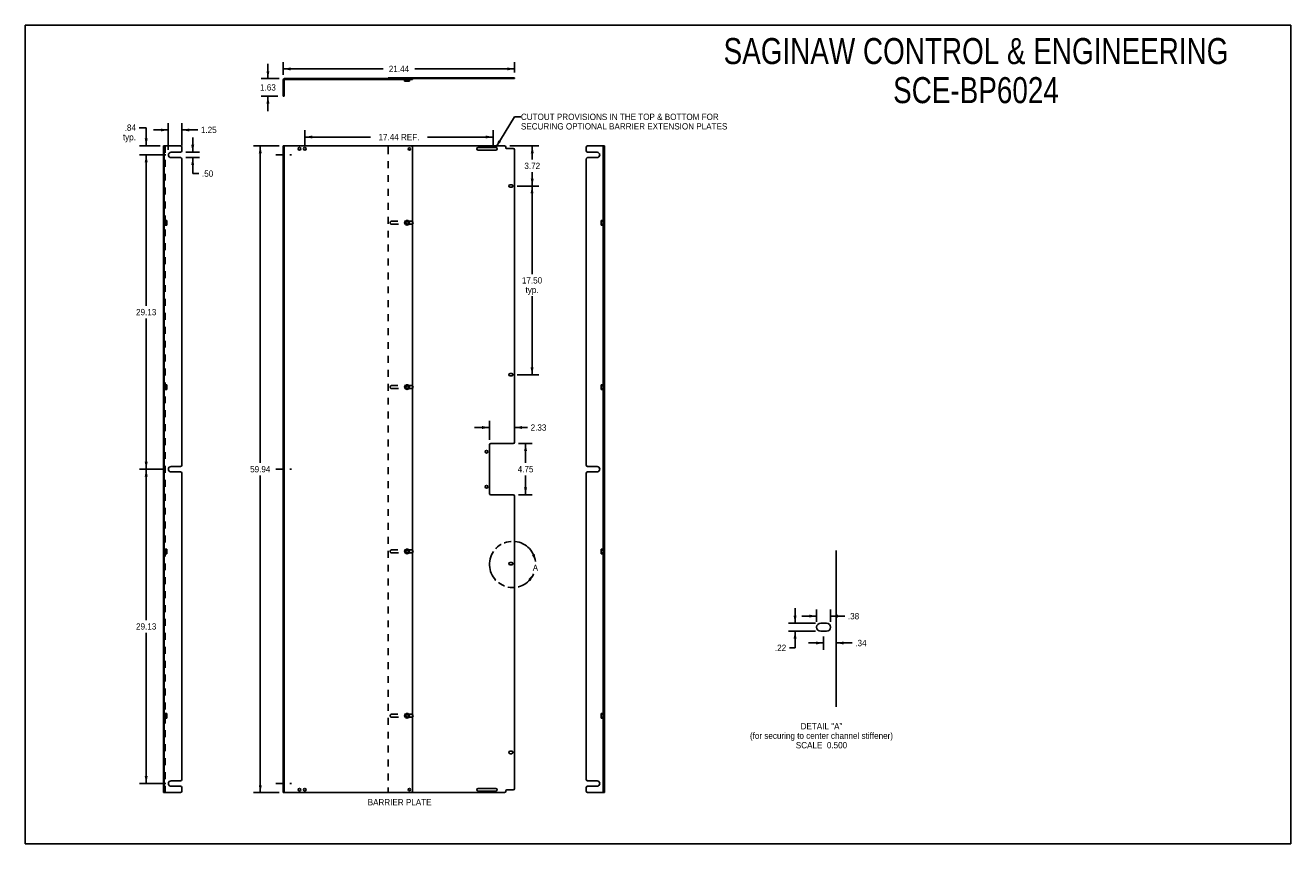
# Model space of a CAD drawing. Header units: inches. Extents: x 0 to 117, y -52 to 76.
import ezdxf

# ---------------------------------------------------------------- set-up
doc = ezdxf.new("R2010")
doc.units = ezdxf.units.IN
doc.header["$LTSCALE"] = 6.448276
doc.header["$MEASUREMENT"] = 0
for name, pattern in [('DASHED', [0.2, 0.1, -0.1]), ('HIDDEN', [0.2, 0.1, -0.1]), ('PHANTOM', [0.8, 0.45, -0.05, 0.1, -0.05, 0.1, -0.05])]:
    doc.linetypes.add(name, pattern=pattern)
doc.layers.get('0').update_dxf_attribs({"linetype": 'CONTINUOUS'})
for name, color, linetype in [('02___PRT_ALL_AXES', 7, 'CONTINUOUS'), ('DEFAULT_2', 8, 'HIDDEN'), ('DEFAULT_3', 7, 'PHANTOM'), ('DIMENSIONS', 7, 'CONTINUOUS')]:
    doc.layers.add(name, color=color, linetype=linetype)
doc.styles.get("Standard").update_dxf_attribs({"font": 'txt', "width": 0.8})
doc.dimstyles.new('DIMSTYLE_1', dxfattribs={"dimtxt": 0.586207, "dimasz": 0.689655, "dimexe": 0.09, "dimexo": 0.07, "dimgap": 0.0425, "dimtad": 0, "dimtih": 1, "dimtoh": 1, "dimzin": 4, "dimdsep": 46, "dimtxsty": 'Standard', "dimblk": '_FILLED', "dimblk1": '_FILLED', "dimblk2": '_FILLED', "dimcen": 0.09, "dimadec": 0, "dimazin": 0, "dimtfac": 1, "dimtofl": 0, "dimtmove": 0, "dimatfit": 3, "dimldrblk": '_FILLED', "dimfxl": 1, "dimtolj": 1, "dimtzin": 4, "dimarcsym": 0})
doc.dimstyles.new('DIMSTYLE_2', dxfattribs={"dimtxt": 0.586207, "dimasz": 0.689655, "dimexe": 0.09, "dimexo": 0.07, "dimgap": 0.0425, "dimtad": 0, "dimtih": 1, "dimtoh": 1, "dimlfac": 0.29, "dimzin": 4, "dimdsep": 46, "dimtxsty": 'Standard', "dimblk": '_FILLED', "dimblk1": '_FILLED', "dimblk2": '_FILLED', "dimcen": 0.09, "dimadec": 0, "dimazin": 0, "dimtfac": 1, "dimtofl": 0, "dimtmove": 0, "dimatfit": 3, "dimldrblk": '_FILLED', "dimfxl": 1, "dimtolj": 1, "dimtzin": 4, "dimarcsym": 0})
doc.dimstyles.get("Standard").update_dxf_attribs({"dimtxt": 0.586207, "dimasz": 0.689655, "dimexe": 0.09, "dimexo": 0.07, "dimgap": 0.09, "dimtad": 0, "dimtih": 1, "dimtoh": 1, "dimzin": 4, "dimdsep": 46, "dimtxsty": 'Standard', "dimblk": '_FILLED', "dimblk1": '_FILLED', "dimblk2": '_FILLED', "dimcen": 0.09, "dimadec": 0, "dimazin": 0, "dimtp": 0.01, "dimtm": 0.01, "dimtfac": 1, "dimtofl": 0, "dimtmove": 0, "dimatfit": 3, "dimldrblk": '_FILLED', "dimfxl": 1, "dimtolj": 1, "dimtzin": 4, "dimarcsym": 0})

# ---------------------------------------------------------------- blocks, each defined once
blk = doc.blocks.new('_FILLED')
at = {"color": 0, "linetype": 'ByBlock'}
blk.add_solid([(0, 0), (-1, 0.2), (-1, -0.2)], dxfattribs=at)
blk = doc.blocks.new('*D1')
at = {"layer": 'DIMENSIONS', "color": 2, "linetype": 'Continuous'}
for p, q in [((13.02, 63.85), (10.58, 63.85)), ((11.2, 63.85), (11.2, 49.87)), ((11.2, 34.72), (11.2, 48.7)), ((13.02, 34.72), (10.58, 34.72))]:
    blk.add_line(p, q, dxfattribs=at)
at = {"layer": 'DIMENSIONS', "color": 2, "linetype": 'Continuous', "xscale": 0.6896551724, "yscale": 0.6896551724, "zscale": 0.6896551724}
for p, rotation in [((11.2, 63.85), 90), ((11.2, 34.72), 270)]:
    blk.add_blockref('_FILLED', p, dxfattribs=dict(at, rotation=rotation))
at = {"layer": 'DIMENSIONS', "color": 2, "linetype": 'Continuous', "insert": (11.2, 49.58), "char_height": 0.586, "width": 2.3448, "attachment_point": 2, "line_spacing_factor": 0.9}
blk.add_mtext('29.13', dxfattribs=at)
blk = doc.blocks.new('*D2')
at = {"layer": 'DIMENSIONS', "color": 2, "linetype": 'Continuous'}
for p, q in [((13.02, 34.72), (10.58, 34.72)), ((11.2, 34.72), (11.2, 20.75)), ((11.2, 5.6), (11.2, 19.57)), ((13.02, 5.6), (10.58, 5.6))]:
    blk.add_line(p, q, dxfattribs=at)
at = {"layer": 'DIMENSIONS', "color": 2, "linetype": 'Continuous', "xscale": 0.6896551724, "yscale": 0.6896551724, "zscale": 0.6896551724}
for p, rotation in [((11.2, 34.72), 90), ((11.2, 5.6), 270)]:
    blk.add_blockref('_FILLED', p, dxfattribs=dict(at, rotation=rotation))
at = {"layer": 'DIMENSIONS', "color": 2, "linetype": 'Continuous', "insert": (11.2, 20.45), "char_height": 0.586, "width": 2.3448, "attachment_point": 2, "line_spacing_factor": 0.9}
blk.add_mtext('29.13', dxfattribs=at)
blk = doc.blocks.new('*D3')
at = {"layer": 'DIMENSIONS', "color": 2, "linetype": 'Continuous'}
for p, q in [((45.56, 60.97), (47.57, 60.97)), ((46.95, 60.97), (46.95, 52.81)), ((46.95, 43.47), (46.95, 50.76)), ((45.56, 43.47), (47.57, 43.47))]:
    blk.add_line(p, q, dxfattribs=at)
at = {"layer": 'DIMENSIONS', "color": 2, "linetype": 'Continuous', "xscale": 0.6896551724, "yscale": 0.6896551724, "zscale": 0.6896551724}
for p, rotation in [((46.95, 60.97), 90), ((46.95, 43.47), 270)]:
    blk.add_blockref('_FILLED', p, dxfattribs=dict(at, rotation=rotation))
at = {"layer": 'DIMENSIONS', "color": 2, "linetype": 'Continuous', "insert": (46.95, 52.52), "char_height": 0.586, "width": 2.3448, "attachment_point": 2, "line_spacing_factor": 0.9}
blk.add_mtext('17.50\\Ptyp.', dxfattribs=at)
blk = doc.blocks.new('*D4')
at = {"layer": 'DIMENSIONS', "color": 2, "linetype": 'Continuous'}
for p, q in [((44.88, 64.69), (47.59, 64.69)), ((46.97, 64.69), (46.97, 63.42)), ((46.97, 60.97), (46.97, 62.25)), ((45.56, 60.97), (47.59, 60.97))]:
    blk.add_line(p, q, dxfattribs=at)
at = {"layer": 'DIMENSIONS', "color": 2, "linetype": 'Continuous', "xscale": 0.6896551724, "yscale": 0.6896551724, "zscale": 0.6896551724}
for p, rotation in [((46.97, 64.69), 90), ((46.97, 60.97), 270)]:
    blk.add_blockref('_FILLED', p, dxfattribs=dict(at, rotation=rotation))
at = {"layer": 'DIMENSIONS', "color": 2, "linetype": 'Continuous', "insert": (46.97, 63.13), "char_height": 0.586, "width": 1.8759, "attachment_point": 2, "line_spacing_factor": 0.9}
blk.add_mtext('3.72', dxfattribs=at)
blk = doc.blocks.new('*D5')
at = {"layer": 'DIMENSIONS', "color": 2, "linetype": 'Continuous'}
for p, q in [((23.9, 71.28), (23.9, 72.44)), ((23.9, 71.82), (33.15, 71.82)), ((45.34, 71.82), (36.08, 71.82)), ((45.34, 71.48), (45.34, 72.44))]:
    blk.add_line(p, q, dxfattribs=at)
at = {"layer": 'DIMENSIONS', "color": 2, "linetype": 'Continuous', "xscale": 0.6896551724, "yscale": 0.6896551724, "zscale": 0.6896551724, "rotation": 180}
blk.add_blockref('_FILLED', (23.9, 71.82), dxfattribs=at)
at = {"layer": 'DIMENSIONS', "color": 2, "linetype": 'Continuous', "xscale": 0.6896551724, "yscale": 0.6896551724, "zscale": 0.6896551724}
blk.add_blockref('_FILLED', (45.34, 71.82), dxfattribs=at)
at = {"layer": 'DIMENSIONS', "color": 2, "linetype": 'Continuous', "insert": (34.62, 72.12), "char_height": 0.586, "width": 2.3448, "attachment_point": 2, "line_spacing_factor": 0.9}
blk.add_mtext('21.44', dxfattribs=at)
blk = doc.blocks.new('*D6')
at = {"layer": 'DIMENSIONS', "color": 2, "linetype": 'Continuous'}
for p, q in [((45.7, 37.1), (46.97, 37.1)), ((46.35, 37.1), (46.35, 35.31)), ((46.35, 32.35), (46.35, 34.14)), ((45.7, 32.35), (46.97, 32.35))]:
    blk.add_line(p, q, dxfattribs=at)
at = {"layer": 'DIMENSIONS', "color": 2, "linetype": 'Continuous', "xscale": 0.6896551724, "yscale": 0.6896551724, "zscale": 0.6896551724}
for p, rotation in [((46.35, 37.1), 90), ((46.35, 32.35), 270)]:
    blk.add_blockref('_FILLED', p, dxfattribs=dict(at, rotation=rotation))
at = {"layer": 'DIMENSIONS', "color": 2, "linetype": 'Continuous', "insert": (46.35, 35.02), "char_height": 0.586, "width": 1.8759, "attachment_point": 2, "line_spacing_factor": 0.9}
blk.add_mtext('4.75', dxfattribs=at)
blk = doc.blocks.new('*D7')
at = {"layer": 'DIMENSIONS', "color": 2, "linetype": 'Continuous'}
for p, q in [((43.01, 37.46), (43.01, 39.21)), ((43.01, 38.59), (41.63, 38.59)), ((45.34, 38.59), (46.53, 38.59))]:
    blk.add_line(p, q, dxfattribs=at)
at = {"layer": 'DIMENSIONS', "color": 2, "linetype": 'Continuous', "xscale": 0.6896551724, "yscale": 0.6896551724, "zscale": 0.6896551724}
blk.add_blockref('_FILLED', (43.01, 38.59), dxfattribs=at)
at = {"layer": 'DIMENSIONS', "color": 2, "linetype": 'Continuous', "xscale": 0.6896551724, "yscale": 0.6896551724, "zscale": 0.6896551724, "rotation": 180}
blk.add_blockref('_FILLED', (45.34, 38.59), dxfattribs=at)
at = {"layer": 'DIMENSIONS', "color": 2, "linetype": 'Continuous', "insert": (46.82, 38.88), "char_height": 0.586, "width": 1.8759, "attachment_point": 1, "line_spacing_factor": 0.9}
blk.add_mtext('2.33', dxfattribs=at)
blk = doc.blocks.new('*D8')
at = {"layer": 'DIMENSIONS', "color": 2, "linetype": 'Continuous'}
for p, q in [((71.32, 20.46), (71.32, 21.84)), ((73.21, 20.46), (70.7, 20.46)), ((73.21, 19.71), (70.7, 19.71)), ((71.32, 19.71), (71.32, 18.17)), ((71.32, 18.17), (70.79, 18.17))]:
    blk.add_line(p, q, dxfattribs=at)
at = {"layer": 'DIMENSIONS', "color": 2, "linetype": 'Continuous', "xscale": 0.6896551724, "yscale": 0.6896551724, "zscale": 0.6896551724}
for p, rotation in [((71.32, 20.46), 270), ((71.32, 19.71), 90)]:
    blk.add_blockref('_FILLED', p, dxfattribs=dict(at, rotation=rotation))
at = {"layer": 'DIMENSIONS', "color": 2, "linetype": 'Continuous', "insert": (70.5, 18.47), "char_height": 0.586, "width": 1.4069, "attachment_point": 3, "line_spacing_factor": 0.9}
blk.add_mtext('.22', dxfattribs=at)
blk = doc.blocks.new('*D9')
at = {"layer": 'DIMENSIONS', "color": 2, "linetype": 'Continuous'}
for p, q in [((73.32, 21.11), (71.94, 21.11)), ((73.32, 20.57), (73.32, 21.73)), ((74.61, 20.57), (74.61, 21.73)), ((74.61, 21.11), (75.93, 21.11))]:
    blk.add_line(p, q, dxfattribs=at)
at = {"layer": 'DIMENSIONS', "color": 2, "linetype": 'Continuous', "xscale": 0.6896551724, "yscale": 0.6896551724, "zscale": 0.6896551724}
blk.add_blockref('_FILLED', (73.32, 21.11), dxfattribs=at)
at = {"layer": 'DIMENSIONS', "color": 2, "linetype": 'Continuous', "xscale": 0.6896551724, "yscale": 0.6896551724, "zscale": 0.6896551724, "rotation": 180}
blk.add_blockref('_FILLED', (74.61, 21.11), dxfattribs=at)
at = {"layer": 'DIMENSIONS', "color": 2, "linetype": 'Continuous', "insert": (76.22, 21.4), "char_height": 0.586, "width": 1.4069, "attachment_point": 1, "line_spacing_factor": 0.9}
blk.add_mtext('.38', dxfattribs=at)
blk = doc.blocks.new('*D10')
at = {"layer": 'DIMENSIONS', "color": 2, "linetype": 'Continuous'}
for p, q in [((11.2, 66.37), (10.54, 66.37)), ((11.2, 64.69), (11.2, 66.37)), ((12.51, 64.69), (10.58, 64.69)), ((13.02, 63.85), (10.58, 63.85)), ((11.2, 63.85), (11.2, 62.47))]:
    blk.add_line(p, q, dxfattribs=at)
at = {"layer": 'DIMENSIONS', "color": 2, "linetype": 'Continuous', "xscale": 0.6896551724, "yscale": 0.6896551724, "zscale": 0.6896551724}
for p, rotation in [((11.2, 64.69), 270), ((11.2, 63.85), 90)]:
    blk.add_blockref('_FILLED', p, dxfattribs=dict(at, rotation=rotation))
at = {"layer": 'DIMENSIONS', "color": 2, "linetype": 'Continuous', "insert": (10.25, 66.67), "char_height": 0.586, "width": 1.8759, "attachment_point": 3, "line_spacing_factor": 0.9}
blk.add_mtext('.84\\Ptyp.', dxfattribs=at)
blk = doc.blocks.new('*D11')
at = {"layer": 'DIMENSIONS', "color": 2, "linetype": 'Continuous'}
for p, q in [((22.48, 70.92), (22.48, 72.3)), ((23.53, 70.92), (21.86, 70.92)), ((23.41, 69.29), (21.86, 69.29)), ((22.48, 69.29), (22.48, 67.91))]:
    blk.add_line(p, q, dxfattribs=at)
at = {"layer": 'DIMENSIONS', "color": 2, "linetype": 'Continuous', "xscale": 0.6896551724, "yscale": 0.6896551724, "zscale": 0.6896551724}
for p, rotation in [((22.48, 70.92), 270), ((22.48, 69.29), 90)]:
    blk.add_blockref('_FILLED', p, dxfattribs=dict(at, rotation=rotation))
at = {"layer": 'DIMENSIONS', "color": 2, "linetype": 'Continuous', "insert": (22.48, 70.4), "char_height": 0.586, "width": 1.8759, "attachment_point": 2, "line_spacing_factor": 0.9}
blk.add_mtext('1.63', dxfattribs=at)
blk = doc.blocks.new('*D12')
at = {"layer": 'DIMENSIONS', "color": 2, "linetype": 'Continuous'}
for p, q in [((23.53, 64.69), (21.14, 64.69)), ((21.77, 64.69), (21.77, 35.31)), ((21.77, 4.75), (21.77, 34.14)), ((23.53, 4.75), (21.14, 4.75))]:
    blk.add_line(p, q, dxfattribs=at)
at = {"layer": 'DIMENSIONS', "color": 2, "linetype": 'Continuous', "xscale": 0.6896551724, "yscale": 0.6896551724, "zscale": 0.6896551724}
for p, rotation in [((21.77, 64.69), 90), ((21.77, 4.75), 270)]:
    blk.add_blockref('_FILLED', p, dxfattribs=dict(at, rotation=rotation))
at = {"layer": 'DIMENSIONS', "color": 2, "linetype": 'Continuous', "insert": (21.77, 35.02), "char_height": 0.586, "width": 2.3448, "attachment_point": 2, "line_spacing_factor": 0.9}
blk.add_mtext('59.94', dxfattribs=at)
blk = doc.blocks.new('*D13')
at = {"layer": 'DIMENSIONS', "color": 2, "linetype": 'Continuous'}
for p, q in [((73.96, 19.22), (73.96, 18)), ((73.96, 18.62), (72.58, 18.62)), ((75.14, 18.62), (76.6, 18.62))]:
    blk.add_line(p, q, dxfattribs=at)
at = {"layer": 'DIMENSIONS', "color": 2, "linetype": 'Continuous', "xscale": 0.6896551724, "yscale": 0.6896551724, "zscale": 0.6896551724}
blk.add_blockref('_FILLED', (73.96, 18.62), dxfattribs=at)
at = {"layer": 'DIMENSIONS', "color": 2, "linetype": 'Continuous', "xscale": 0.6896551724, "yscale": 0.6896551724, "zscale": 0.6896551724, "rotation": 180}
blk.add_blockref('_FILLED', (75.14, 18.62), dxfattribs=at)
at = {"layer": 'DIMENSIONS', "color": 2, "linetype": 'Continuous', "insert": (76.9, 18.91), "char_height": 0.586, "width": 1.4069, "attachment_point": 1, "line_spacing_factor": 0.9}
blk.add_mtext('.34', dxfattribs=at)
blk = doc.blocks.new('*D14')
at = {"layer": 'DIMENSIONS', "color": 2, "linetype": 'Continuous'}
for p, q in [((25.9, 64.78), (25.9, 66.13)), ((43.34, 64.78), (43.34, 66.13)), ((25.9, 65.51), (31.98, 65.51)), ((43.34, 65.51), (37.26, 65.51))]:
    blk.add_line(p, q, dxfattribs=at)
at = {"layer": 'DIMENSIONS', "color": 2, "linetype": 'Continuous', "xscale": 0.6896551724, "yscale": 0.6896551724, "zscale": 0.6896551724, "rotation": 180}
blk.add_blockref('_FILLED', (25.9, 65.51), dxfattribs=at)
at = {"layer": 'DIMENSIONS', "color": 2, "linetype": 'Continuous', "xscale": 0.6896551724, "yscale": 0.6896551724, "zscale": 0.6896551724}
blk.add_blockref('_FILLED', (43.34, 65.51), dxfattribs=at)
at = {"layer": 'DIMENSIONS', "color": 2, "linetype": 'Continuous', "insert": (34.62, 65.8), "char_height": 0.586, "width": 4.6897, "attachment_point": 2, "line_spacing_factor": 0.9}
blk.add_mtext('17.44 REF.', dxfattribs=at)
blk = doc.blocks.new('*D15')
at = {"layer": 'DIMENSIONS', "color": 2, "linetype": 'Continuous'}
for p, q in [((15.51, 64.1), (15.51, 65.48)), ((14.86, 64.1), (16.13, 64.1)), ((14.86, 63.6), (16.13, 63.6)), ((15.51, 63.6), (15.51, 62.12)), ((15.51, 62.12), (16.07, 62.12))]:
    blk.add_line(p, q, dxfattribs=at)
at = {"layer": 'DIMENSIONS', "color": 2, "linetype": 'Continuous', "xscale": 0.6896551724, "yscale": 0.6896551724, "zscale": 0.6896551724}
for p, rotation in [((15.51, 64.1), 270), ((15.51, 63.6), 90)]:
    blk.add_blockref('_FILLED', p, dxfattribs=dict(at, rotation=rotation))
at = {"layer": 'DIMENSIONS', "color": 2, "linetype": 'Continuous', "insert": (16.37, 62.41), "char_height": 0.586, "width": 1.4069, "attachment_point": 1, "line_spacing_factor": 0.9}
blk.add_mtext('.50', dxfattribs=at)
blk = doc.blocks.new('*D16')
at = {"layer": 'DIMENSIONS', "color": 2, "linetype": 'Continuous'}
for p, q in [((13.25, 66.16), (11.87, 66.16)), ((13.25, 64.33), (13.25, 66.78)), ((14.5, 64.71), (14.5, 66.78)), ((14.5, 66.16), (15.98, 66.16))]:
    blk.add_line(p, q, dxfattribs=at)
at = {"layer": 'DIMENSIONS', "color": 2, "linetype": 'Continuous', "xscale": 0.6896551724, "yscale": 0.6896551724, "zscale": 0.6896551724}
blk.add_blockref('_FILLED', (13.25, 66.16), dxfattribs=at)
at = {"layer": 'DIMENSIONS', "color": 2, "linetype": 'Continuous', "xscale": 0.6896551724, "yscale": 0.6896551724, "zscale": 0.6896551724, "rotation": 180}
blk.add_blockref('_FILLED', (14.5, 66.16), dxfattribs=at)
at = {"layer": 'DIMENSIONS', "color": 2, "linetype": 'Continuous', "insert": (16.27, 66.46), "char_height": 0.586, "width": 1.8759, "attachment_point": 1, "line_spacing_factor": 0.9}
blk.add_mtext('1.25', dxfattribs=at)

msp = doc.modelspace()

# ---------------------------------------------------------------- linework, layer by layer
at = {"color": 7, "linetype": 'Continuous'}
for p, q in [((0, 0), (0, 75.862)), ((0, 75.862), (117.241, 75.862)), ((117.241, 0), (117.241, 75.862)), ((23.973, 70.8), (23.973, 69.292)), ((24.015, 70.842), (35.868, 70.842)), ((33.618, 70.992), (33.618, 70.917)), ((33.618, 70.992), (45.338, 70.992)), ((35.148, 70.842), (35.148, 70.682)), ((35.588, 70.682), (35.148, 70.682)), ((35.158, 70.672), (35.148, 70.682)), ((35.578, 70.672), (35.158, 70.672)), ((35.578, 70.672), (35.588, 70.682)), ((35.588, 70.842), (35.588, 70.682)), ((35.868, 70.842), (35.868, 70.917)), ((44.525, 70.992), (44.525, 70.917)), ((45.338, 70.992), (45.338, 70.917)), ((23.973, 69.292), (23.898, 69.292)), ((12.804, 4.754), (12.804, 64.692)), ((12.804, 64.692), (12.879, 64.692)), ((23.898, 64.692), (35.743, 64.692)), ((23.973, 64.692), (23.973, 64.098)), ((35.868, 64.567), (35.868, 4.879)), ((51.975, 64.567), (51.975, 64.223)), ((52.1, 64.692), (53.675, 64.692)), ((53.525, 4.754), (53.525, 64.692)), ((53.675, 4.754), (53.675, 64.692)), ((23.973, 64.098), (23.898, 64.098)), ((23.973, 63.598), (23.898, 63.598)), ((23.973, 63.598), (23.973, 34.973)), ((51.975, 63.473), (51.975, 35.098)), ((52.1, 64.098), (52.975, 64.098)), ((52.1, 63.598), (52.975, 63.598)), ((53.675, 64.442), (53.6, 64.442)), ((53.355, 57.777), (53.365, 57.787)), ((53.355, 57.357), (53.355, 57.777)), ((53.365, 57.347), (53.365, 57.787)), ((53.525, 57.787), (53.365, 57.787)), ((53.355, 57.357), (53.365, 57.347)), ((53.525, 57.347), (53.365, 57.347)), ((53.355, 42.547), (53.365, 42.557)), ((53.355, 42.127), (53.355, 42.547)), ((53.365, 42.117), (53.365, 42.557)), ((53.525, 42.557), (53.365, 42.557)), ((53.355, 42.127), (53.365, 42.117)), ((53.525, 42.117), (53.365, 42.117)), ((53.675, 37.098), (53.6, 37.098)), ((23.973, 34.973), (23.898, 34.973)), ((23.973, 34.473), (23.898, 34.473)), ((23.973, 34.473), (23.973, 5.848)), ((51.975, 34.348), (51.975, 5.973)), ((52.1, 34.973), (52.975, 34.973)), ((52.1, 34.473), (52.975, 34.473)), ((53.675, 32.348), (53.6, 32.348)), ((53.355, 27.318), (53.365, 27.328)), ((53.355, 26.898), (53.355, 27.318)), ((53.525, 27.328), (53.365, 27.328)), ((53.365, 26.888), (53.365, 27.328)), ((53.355, 26.898), (53.365, 26.888)), ((53.525, 26.888), (53.365, 26.888)), ((53.355, 12.089), (53.365, 12.099)), ((53.355, 11.669), (53.355, 12.089)), ((53.525, 12.099), (53.365, 12.099)), ((53.365, 11.659), (53.365, 12.099)), ((53.355, 11.669), (53.365, 11.659)), ((53.525, 11.659), (53.365, 11.659)), ((12.804, 4.754), (12.879, 4.754)), ((23.973, 5.848), (23.898, 5.848)), ((23.973, 5.348), (23.898, 5.348)), ((23.898, 4.754), (35.743, 4.754)), ((23.973, 5.348), (23.973, 4.754)), ((51.975, 5.223), (51.975, 4.879)), ((52.1, 5.848), (52.975, 5.848)), ((52.1, 5.348), (52.975, 5.348)), ((52.1, 4.754), (53.675, 4.754)), ((53.675, 5.004), (53.6, 5.004)), ((0, 0), (117.241, 0))]:
    msp.add_line(p, q, dxfattribs=at)
at = {"color": 3, "linetype": 'Continuous'}
for p, q in [((23.898, 69.292), (23.898, 70.8)), ((24.015, 70.917), (45.338, 70.917)), ((12.879, 64.692), (12.879, 4.754)), ((12.879, 64.692), (14.379, 64.692)), ((14.504, 64.567), (14.504, 64.223)), ((23.898, 64.098), (23.898, 64.692)), ((44.4, 64.692), (35.743, 64.692)), ((44.525, 64.567), (44.525, 64.504)), ((53.6, 4.754), (53.6, 64.692)), ((14.379, 64.098), (13.504, 64.098)), ((14.379, 63.598), (13.504, 63.598)), ((14.504, 63.473), (14.504, 35.098)), ((23.898, 34.973), (23.898, 63.598)), ((45.213, 64.442), (44.588, 64.442)), ((45.338, 37.223), (45.338, 64.317)), ((43.008, 32.473), (43.008, 36.973)), ((45.213, 37.098), (43.133, 37.098)), ((14.379, 34.973), (13.504, 34.973)), ((14.379, 34.473), (13.504, 34.473)), ((14.504, 34.348), (14.504, 5.973)), ((23.898, 5.848), (23.898, 34.473)), ((45.213, 32.348), (43.133, 32.348)), ((45.338, 5.129), (45.338, 32.223)), ((75.136, 12.705), (75.136, 27.19)), ((14.379, 4.754), (12.879, 4.754)), ((14.379, 5.848), (13.504, 5.848)), ((14.379, 5.348), (13.504, 5.348)), ((14.504, 5.223), (14.504, 4.879)), ((23.898, 4.754), (23.898, 5.348)), ((35.743, 4.754), (44.4, 4.754)), ((44.525, 4.879), (44.525, 4.942)), ((45.213, 5.004), (44.588, 5.004))]:
    msp.add_line(p, q, dxfattribs=at)
at = {"color": 7, "linetype": 'Continuous'}
for centre, radius in [((35.368, 57.567), 0.22), ((35.368, 57.567), 0.21), ((35.368, 57.567), 0.135), ((35.368, 57.567), 0.125), ((35.368, 42.337), 0.22), ((35.368, 42.337), 0.21), ((35.368, 42.337), 0.135), ((35.368, 42.337), 0.125), ((35.368, 27.108), 0.22), ((35.368, 27.108), 0.21), ((35.368, 27.108), 0.135), ((35.368, 27.108), 0.125), ((35.368, 11.879), 0.22), ((35.368, 11.879), 0.21), ((35.368, 11.879), 0.135), ((35.368, 11.879), 0.125)]:
    msp.add_circle(centre, radius, dxfattribs=at)
at = {"color": 3, "linetype": 'Continuous'}
for centre in [(42.738, 36.348), (42.738, 33.098)]:
    msp.add_circle(centre, 0.125, dxfattribs=at)
for centre, radius, start, end in [((24.015, 70.8), 0.117, 90, 180), ((14.379, 64.567), 0.125, 0, 90), ((44.4, 64.567), 0.125, 0, 90), ((44.588, 64.504), 0.0625, 180, 270), ((14.379, 64.223), 0.125, 270, 360), ((14.379, 63.473), 0.125, 0, 90), ((45.213, 64.317), 0.125, 0, 90), ((43.133, 36.973), 0.125, 90, 180), ((45.213, 37.223), 0.125, 270, 360), ((14.379, 35.098), 0.125, 270, 360), ((14.379, 34.348), 0.125, 0, 90), ((43.133, 32.473), 0.125, 180, 270), ((45.213, 32.223), 0.125, 0, 90), ((14.379, 5.973), 0.125, 270, 360), ((14.379, 5.223), 0.125, 0, 90), ((14.379, 4.879), 0.125, 270, 360), ((44.4, 4.879), 0.125, 270, 360), ((44.588, 4.942), 0.0625, 90, 180), ((45.213, 5.129), 0.125, 270, 360)]:
    msp.add_arc(centre, radius, start, end, dxfattribs=at)
at = {"color": 7, "linetype": 'Continuous'}
for centre, radius, start, end in [((24.015, 70.8), 0.042, 90, 180), ((35.743, 64.567), 0.125, 0, 90), ((52.1, 64.567), 0.125, 90, 180), ((52.1, 64.223), 0.125, 180, 270), ((52.1, 63.473), 0.125, 90, 180), ((52.1, 35.098), 0.125, 180, 270), ((52.1, 34.348), 0.125, 90, 180), ((52.1, 5.973), 0.125, 180, 270), ((35.743, 4.879), 0.125, 270, 360), ((52.1, 5.223), 0.125, 90, 180), ((52.1, 4.879), 0.125, 180, 270)]:
    msp.add_arc(centre, radius, start, end, dxfattribs=at)
at = {"layer": '02___PRT_ALL_AXES', "color": 8, "linetype": 'HIDDEN'}
for p, q in [((23.898, 70.542), (23.898, 70.292)), ((23.973, 70.542), (23.898, 70.542)), ((23.973, 70.542), (23.973, 70.292)), ((25.273, 70.842), (25.273, 70.917)), ((25.523, 70.917), (25.273, 70.917)), ((25.523, 70.842), (25.273, 70.842)), ((25.523, 70.842), (25.523, 70.917)), ((25.773, 70.842), (25.773, 70.917)), ((26.023, 70.917), (25.773, 70.917)), ((26.023, 70.842), (25.773, 70.842)), ((26.023, 70.842), (26.023, 70.917)), ((33.805, 70.917), (33.805, 70.992)), ((33.805, 70.992), (35.93, 70.992)), ((33.805, 70.917), (35.93, 70.917)), ((35.196, 70.917), (35.196, 70.842)), ((35.196, 70.842), (35.695, 70.842)), ((35.477, 70.842), (35.477, 70.917)), ((35.54, 70.917), (35.54, 70.842)), ((35.695, 70.842), (35.695, 70.917)), ((35.93, 70.917), (35.93, 70.992)), ((41.838, 70.992), (43.713, 70.992)), ((41.838, 70.992), (41.838, 70.917)), ((41.838, 70.917), (43.713, 70.917)), ((43.713, 70.992), (43.713, 70.917)), ((44.81, 70.992), (45.185, 70.992)), ((44.81, 70.992), (44.81, 70.917)), ((44.81, 70.917), (45.185, 70.917)), ((45.185, 70.992), (45.185, 70.917)), ((12.804, 64.297), (12.804, 64.547)), ((12.954, 64.547), (12.804, 64.547)), ((12.879, 64.547), (12.879, 64.297)), ((12.954, 64.519), (12.879, 64.519)), ((12.954, 64.547), (12.954, 64.297)), ((53.525, 64.297), (53.525, 64.547)), ((53.675, 64.547), (53.525, 64.547)), ((53.6, 64.519), (53.525, 64.519)), ((53.6, 64.547), (53.6, 64.297)), ((53.675, 64.547), (53.675, 64.297)), ((12.954, 64.297), (12.804, 64.297)), ((12.954, 64.301), (12.879, 64.301)), ((23.973, 64.098), (23.898, 64.098)), ((23.898, 63.598), (23.973, 63.598)), ((53.6, 64.301), (53.525, 64.301)), ((53.675, 64.297), (53.525, 64.297)), ((12.804, 60.864), (12.804, 61.082)), ((12.879, 61.082), (12.804, 61.082)), ((12.879, 60.864), (12.879, 61.082)), ((53.6, 61.082), (53.6, 60.864)), ((53.675, 61.082), (53.6, 61.082)), ((53.675, 61.082), (53.675, 60.864)), ((12.879, 60.864), (12.804, 60.864)), ((53.675, 60.864), (53.6, 60.864)), ((12.804, 57.707), (12.804, 57.426)), ((12.879, 57.707), (12.804, 57.707)), ((12.879, 57.395), (12.879, 57.739)), ((12.879, 57.739), (12.954, 57.739)), ((12.954, 57.395), (12.954, 57.739)), ((35.79, 57.707), (33.946, 57.707)), ((53.525, 57.739), (53.525, 57.395)), ((53.6, 57.739), (53.525, 57.739)), ((53.6, 57.739), (53.6, 57.395)), ((53.6, 57.707), (53.675, 57.707)), ((53.675, 57.426), (53.675, 57.707)), ((12.879, 57.426), (12.804, 57.426)), ((12.879, 57.395), (12.954, 57.395)), ((33.946, 57.426), (35.79, 57.426)), ((53.6, 57.395), (53.525, 57.395)), ((53.6, 57.426), (53.675, 57.426)), ((12.804, 43.364), (12.804, 43.582)), ((12.879, 43.582), (12.804, 43.582)), ((12.879, 43.364), (12.879, 43.582)), ((53.6, 43.582), (53.6, 43.364)), ((53.675, 43.582), (53.6, 43.582)), ((53.675, 43.582), (53.675, 43.364)), ((12.879, 43.364), (12.804, 43.364)), ((12.804, 42.478), (12.804, 42.197)), ((12.879, 42.478), (12.804, 42.478)), ((12.879, 42.165), (12.879, 42.509)), ((12.879, 42.509), (12.954, 42.509)), ((12.954, 42.165), (12.954, 42.509)), ((35.79, 42.478), (33.946, 42.478)), ((53.525, 42.509), (53.525, 42.165)), ((53.6, 42.509), (53.525, 42.509)), ((53.675, 43.364), (53.6, 43.364)), ((53.6, 42.509), (53.6, 42.165)), ((53.6, 42.478), (53.675, 42.478)), ((53.675, 42.197), (53.675, 42.478)), ((12.879, 42.197), (12.804, 42.197)), ((12.879, 42.165), (12.954, 42.165)), ((33.946, 42.197), (35.79, 42.197)), ((53.6, 42.165), (53.525, 42.165)), ((53.6, 42.197), (53.675, 42.197)), ((23.973, 34.973), (23.898, 34.973)), ((23.898, 34.473), (23.973, 34.473)), ((12.879, 27.249), (12.804, 27.249)), ((12.804, 27.249), (12.804, 26.968)), ((12.879, 26.968), (12.804, 26.968)), ((12.879, 27.28), (12.954, 27.28)), ((12.879, 26.936), (12.879, 27.28)), ((12.954, 26.936), (12.954, 27.28)), ((35.79, 27.249), (33.946, 27.249)), ((33.946, 26.968), (35.79, 26.968)), ((53.6, 27.28), (53.525, 27.28)), ((53.525, 27.28), (53.525, 26.936)), ((53.6, 27.28), (53.6, 26.936)), ((53.6, 27.249), (53.675, 27.249)), ((53.6, 26.968), (53.675, 26.968)), ((53.675, 26.968), (53.675, 27.249)), ((12.879, 26.082), (12.804, 26.082)), ((12.804, 25.864), (12.804, 26.082)), ((12.879, 25.864), (12.804, 25.864)), ((12.879, 26.936), (12.954, 26.936)), ((12.879, 25.864), (12.879, 26.082)), ((53.6, 26.936), (53.525, 26.936)), ((53.675, 26.082), (53.6, 26.082)), ((53.6, 26.082), (53.6, 25.864)), ((53.675, 25.864), (53.6, 25.864)), ((53.675, 26.082), (53.675, 25.864)), ((12.879, 12.02), (12.804, 12.02)), ((12.804, 12.02), (12.804, 11.739)), ((12.879, 11.739), (12.804, 11.739)), ((12.879, 12.051), (12.954, 12.051)), ((12.879, 11.707), (12.879, 12.051)), ((12.954, 11.707), (12.954, 12.051)), ((35.79, 12.02), (33.946, 12.02)), ((33.946, 11.739), (35.79, 11.739)), ((53.6, 12.051), (53.525, 12.051)), ((53.525, 12.051), (53.525, 11.707)), ((53.6, 12.051), (53.6, 11.707)), ((53.6, 12.02), (53.675, 12.02)), ((53.6, 11.739), (53.675, 11.739)), ((53.675, 11.739), (53.675, 12.02)), ((12.879, 11.707), (12.954, 11.707)), ((53.6, 11.707), (53.525, 11.707)), ((12.879, 8.582), (12.804, 8.582)), ((12.804, 8.364), (12.804, 8.582)), ((12.879, 8.364), (12.804, 8.364)), ((12.879, 8.364), (12.879, 8.582)), ((53.675, 8.582), (53.6, 8.582)), ((53.6, 8.582), (53.6, 8.364)), ((53.675, 8.364), (53.6, 8.364)), ((53.675, 8.582), (53.675, 8.364)), ((12.954, 5.149), (12.804, 5.149)), ((12.804, 4.899), (12.804, 5.149)), ((12.954, 4.899), (12.804, 4.899)), ((12.879, 5.149), (12.879, 4.899)), ((12.954, 5.144), (12.879, 5.144)), ((12.954, 4.926), (12.879, 4.926)), ((12.954, 5.149), (12.954, 4.899)), ((23.973, 5.848), (23.898, 5.848)), ((23.898, 5.348), (23.973, 5.348)), ((53.675, 5.149), (53.525, 5.149)), ((53.525, 4.899), (53.525, 5.149)), ((53.6, 5.144), (53.525, 5.144)), ((53.6, 4.926), (53.525, 4.926)), ((53.675, 4.899), (53.525, 4.899)), ((53.6, 5.149), (53.6, 4.899)), ((53.675, 5.149), (53.675, 4.899))]:
    msp.add_line(p, q, dxfattribs=at)
at = {"layer": '02___PRT_ALL_AXES', "color": 3, "linetype": 'Continuous'}
for p, q in [((41.963, 64.547), (43.588, 64.547)), ((23.898, 64.098), (23.898, 63.598)), ((43.588, 64.297), (41.963, 64.297)), ((44.919, 61.082), (45.076, 61.082)), ((45.076, 60.864), (44.919, 60.864)), ((44.919, 43.582), (45.076, 43.582)), ((45.076, 43.364), (44.919, 43.364)), ((23.898, 34.973), (23.898, 34.473)), ((44.919, 26.082), (45.076, 26.082)), ((45.076, 25.864), (44.919, 25.864)), ((73.693, 20.458), (74.234, 20.458)), ((74.234, 19.707), (73.693, 19.707)), ((44.919, 8.582), (45.076, 8.582)), ((45.076, 8.364), (44.919, 8.364)), ((23.898, 5.848), (23.898, 5.348)), ((41.963, 5.149), (43.588, 5.149)), ((43.588, 4.899), (41.963, 4.899))]:
    msp.add_line(p, q, dxfattribs=at)
at = {"layer": '02___PRT_ALL_AXES', "color": 2, "linetype": 'DASHED'}
for p, q in [((23.208, 63.848), (24.662, 63.848)), ((23.208, 34.723), (24.662, 34.723)), ((23.208, 5.598), (24.662, 5.598))]:
    msp.add_line(p, q, dxfattribs=at)
at = {"layer": '02___PRT_ALL_AXES', "color": 7, "linetype": 'Continuous'}
for p, q in [((23.973, 64.098), (23.973, 63.598)), ((23.973, 34.973), (23.973, 34.473)), ((23.973, 5.848), (23.973, 5.348))]:
    msp.add_line(p, q, dxfattribs=at)
for centre, radius in [((25.398, 64.422), 0.125), ((25.898, 64.422), 0.125), ((35.586, 64.41), 0.109), ((25.398, 5.024), 0.125), ((25.898, 5.024), 0.125), ((35.586, 5.035), 0.109)]:
    msp.add_circle(centre, radius, dxfattribs=at)
at = {"layer": '02___PRT_ALL_AXES', "color": 8, "linetype": 'HIDDEN'}
for centre in [(35.368, 57.567), (35.368, 42.337), (35.368, 27.108), (35.368, 11.879)]:
    msp.add_circle(centre, 0.172, dxfattribs=at)
at = {"layer": '02___PRT_ALL_AXES', "color": 3, "linetype": 'Continuous'}
for centre, radius, start, end in [((41.963, 64.422), 0.125, 90, 270), ((43.588, 64.422), 0.125, 270, 90), ((13.504, 63.848), 0.25, 90, 270), ((44.919, 60.973), 0.109, 90, 270), ((45.076, 60.973), 0.109, 270, 90), ((35.79, 57.567), 0.141, 303.89485, 56.10515), ((44.919, 43.473), 0.109, 90, 270), ((45.076, 43.473), 0.109, 270, 90), ((35.79, 42.337), 0.141, 303.89485, 56.10515), ((13.504, 34.723), 0.25, 90, 270), ((35.79, 27.108), 0.141, 303.89485, 56.10515), ((44.919, 25.973), 0.109, 90, 270), ((45.076, 25.973), 0.109, 270, 90), ((73.693, 20.083), 0.376, 90, 270), ((74.234, 20.083), 0.376, 270, 90), ((35.79, 11.879), 0.141, 303.89485, 56.10515), ((44.919, 8.473), 0.109, 90, 270), ((45.076, 8.473), 0.109, 270, 90), ((13.504, 5.598), 0.25, 90, 270), ((41.963, 5.024), 0.125, 90, 270), ((43.588, 5.024), 0.125, 270, 90)]:
    msp.add_arc(centre, radius, start, end, dxfattribs=at)
at = {"layer": '02___PRT_ALL_AXES', "color": 7, "linetype": 'Continuous'}
for centre in [(52.975, 63.848), (52.975, 34.723), (52.975, 5.598)]:
    msp.add_arc(centre, 0.25, 270, 90, dxfattribs=at)
at = {"layer": '02___PRT_ALL_AXES', "color": 8, "linetype": 'HIDDEN'}
for centre, start, end in [((33.946, 57.567), 90, 270), ((35.79, 57.567), 56.10515, 90), ((35.79, 57.567), 270, 303.89485), ((33.946, 42.337), 90, 270), ((35.79, 42.337), 56.10515, 90), ((35.79, 42.337), 270, 303.89485), ((33.946, 27.108), 90, 270), ((35.79, 27.108), 56.10515, 90), ((35.79, 27.108), 270, 303.89485), ((33.946, 11.879), 90, 270), ((35.79, 11.879), 56.10515, 90), ((35.79, 11.879), 270, 303.89485)]:
    msp.add_arc(centre, 0.141, start, end, dxfattribs=at)
at = {"layer": 'DEFAULT_2', "color": 8, "linetype": 'HIDDEN'}
for p, q in [((35.196, 70.896), (35.196, 70.842)), ((35.196, 70.896), (35.539, 70.896)), ((35.243, 70.886), (35.233, 70.896)), ((35.243, 70.682), (35.233, 70.672)), ((35.243, 70.886), (35.243, 70.682)), ((35.493, 70.886), (35.243, 70.886)), ((35.493, 70.886), (35.503, 70.896)), ((35.493, 70.886), (35.493, 70.682)), ((35.493, 70.682), (35.503, 70.672)), ((35.539, 70.896), (35.539, 70.842)), ((42.613, 70.992), (42.613, 70.917)), ((42.863, 70.992), (42.863, 70.917)), ((43.008, 70.917), (43.008, 70.992)), ((12.954, 64.692), (12.954, 4.754)), ((33.618, 64.567), (33.618, 4.879)), ((12.879, 64.442), (12.804, 64.442)), ((23.898, 64.098), (23.898, 63.598)), ((23.973, 64.098), (23.973, 63.598)), ((12.9, 57.395), (12.9, 57.738)), ((12.9, 57.738), (12.954, 57.738)), ((12.91, 57.692), (12.9, 57.702)), ((12.91, 57.692), (12.91, 57.442)), ((12.91, 57.692), (13.114, 57.692)), ((12.954, 57.787), (13.114, 57.787)), ((13.114, 57.787), (13.114, 57.347)), ((13.124, 57.777), (13.114, 57.787)), ((13.114, 57.692), (13.124, 57.702)), ((13.124, 57.777), (13.124, 57.357)), ((53.365, 57.692), (53.355, 57.702)), ((53.569, 57.692), (53.365, 57.692)), ((53.579, 57.738), (53.525, 57.738)), ((53.569, 57.692), (53.579, 57.702)), ((53.569, 57.692), (53.569, 57.442)), ((53.579, 57.395), (53.579, 57.738)), ((12.91, 57.442), (12.9, 57.432)), ((12.9, 57.395), (12.954, 57.395)), ((12.91, 57.442), (13.114, 57.442)), ((12.954, 57.347), (13.114, 57.347)), ((13.114, 57.442), (13.124, 57.432)), ((13.124, 57.357), (13.114, 57.347)), ((53.365, 57.442), (53.355, 57.432)), ((53.569, 57.442), (53.365, 57.442)), ((53.579, 57.395), (53.525, 57.395)), ((53.569, 57.442), (53.579, 57.432)), ((12.9, 42.166), (12.9, 42.509)), ((12.9, 42.509), (12.954, 42.509)), ((12.91, 42.462), (12.9, 42.472)), ((12.91, 42.212), (12.9, 42.202)), ((12.91, 42.462), (12.91, 42.212)), ((12.91, 42.462), (13.114, 42.462)), ((12.91, 42.212), (13.114, 42.212)), ((12.954, 42.557), (13.114, 42.557)), ((13.114, 42.557), (13.114, 42.117)), ((13.124, 42.547), (13.114, 42.557)), ((13.114, 42.462), (13.124, 42.472)), ((13.114, 42.212), (13.124, 42.202)), ((13.124, 42.547), (13.124, 42.127)), ((53.365, 42.462), (53.355, 42.472)), ((53.365, 42.212), (53.355, 42.202)), ((53.569, 42.462), (53.365, 42.462)), ((53.569, 42.212), (53.365, 42.212)), ((53.579, 42.509), (53.525, 42.509)), ((53.569, 42.462), (53.579, 42.472)), ((53.569, 42.462), (53.569, 42.212)), ((53.569, 42.212), (53.579, 42.202)), ((53.579, 42.166), (53.579, 42.509)), ((12.9, 42.166), (12.954, 42.166)), ((12.954, 42.117), (13.114, 42.117)), ((13.124, 42.127), (13.114, 42.117)), ((53.579, 42.166), (53.525, 42.166)), ((12.879, 37.098), (12.804, 37.098)), ((12.804, 36.473), (12.879, 36.473)), ((53.675, 36.473), (53.6, 36.473)), ((12.804, 36.223), (12.879, 36.223)), ((53.675, 36.223), (53.6, 36.223)), ((23.898, 34.973), (23.898, 34.473)), ((23.973, 34.973), (23.973, 34.473)), ((12.804, 33.223), (12.879, 33.223)), ((12.804, 32.973), (12.879, 32.973)), ((53.675, 33.223), (53.6, 33.223)), ((53.675, 32.973), (53.6, 32.973)), ((12.879, 32.348), (12.804, 32.348)), ((12.9, 27.28), (12.954, 27.28)), ((12.9, 26.937), (12.9, 27.28)), ((12.91, 27.233), (12.9, 27.243)), ((12.91, 26.983), (12.9, 26.973)), ((12.91, 27.233), (13.114, 27.233)), ((12.91, 27.233), (12.91, 26.983)), ((12.91, 26.983), (13.114, 26.983)), ((12.954, 27.328), (13.114, 27.328)), ((13.124, 27.318), (13.114, 27.328)), ((13.114, 27.328), (13.114, 26.888)), ((13.114, 27.233), (13.124, 27.243)), ((13.114, 26.983), (13.124, 26.973)), ((13.124, 27.318), (13.124, 26.898)), ((53.365, 27.233), (53.355, 27.243)), ((53.365, 26.983), (53.355, 26.973)), ((53.569, 27.233), (53.365, 27.233)), ((53.569, 26.983), (53.365, 26.983)), ((53.579, 27.28), (53.525, 27.28)), ((53.569, 27.233), (53.579, 27.243)), ((53.569, 27.233), (53.569, 26.983)), ((53.569, 26.983), (53.579, 26.973)), ((53.579, 26.937), (53.579, 27.28)), ((12.9, 26.937), (12.954, 26.937)), ((12.954, 26.888), (13.114, 26.888)), ((13.124, 26.898), (13.114, 26.888)), ((53.579, 26.937), (53.525, 26.937)), ((12.9, 12.051), (12.954, 12.051)), ((12.9, 11.708), (12.9, 12.051)), ((12.91, 12.004), (12.9, 12.014)), ((12.91, 11.754), (12.9, 11.744)), ((12.91, 12.004), (13.114, 12.004)), ((12.91, 12.004), (12.91, 11.754)), ((12.91, 11.754), (13.114, 11.754)), ((12.954, 12.099), (13.114, 12.099)), ((13.124, 12.089), (13.114, 12.099)), ((13.114, 12.099), (13.114, 11.659)), ((13.114, 12.004), (13.124, 12.014)), ((13.114, 11.754), (13.124, 11.744)), ((13.124, 12.089), (13.124, 11.669)), ((53.365, 12.004), (53.355, 12.014)), ((53.365, 11.754), (53.355, 11.744)), ((53.569, 12.004), (53.365, 12.004)), ((53.569, 11.754), (53.365, 11.754)), ((53.579, 12.051), (53.525, 12.051)), ((53.569, 12.004), (53.579, 12.014)), ((53.569, 12.004), (53.569, 11.754)), ((53.569, 11.754), (53.579, 11.744)), ((53.579, 11.708), (53.579, 12.051)), ((12.9, 11.708), (12.954, 11.708)), ((12.954, 11.659), (13.114, 11.659)), ((13.124, 11.669), (13.114, 11.659)), ((53.579, 11.708), (53.525, 11.708)), ((12.879, 5.004), (12.804, 5.004)), ((23.898, 5.848), (23.898, 5.348)), ((23.973, 5.848), (23.973, 5.348))]:
    msp.add_line(p, q, dxfattribs=at)
for centre in [(35.368, 57.567), (35.368, 42.337), (35.368, 27.108), (35.368, 11.879)]:
    msp.add_circle(centre, 0.172, dxfattribs=at)
for centre, start, end in [((33.743, 64.567), 90, 180), ((33.743, 4.879), 180, 270)]:
    msp.add_arc(centre, 0.125, start, end, dxfattribs=at)
at = {"layer": 'DEFAULT_3', "color": 2, "linetype": 'PHANTOM'}
msp.add_arc((45.15, 25.901), 2.137, 7.2998, 335.79514, dxfattribs=at)
msp.add_arc((45.15, 25.901), 2.137, 7.2998, 335.79514, dxfattribs=at)
for points in [[(47.27, 26.173), (46.95, 26.771), (47.199, 26.891)], [(47.27, 26.173), (46.95, 26.771), (47.199, 26.891)], [(47.1, 25.025), (46.62, 24.546), (46.823, 24.359)], [(47.1, 25.025), (46.62, 24.546), (46.823, 24.359)]]:
    msp.add_solid(points, dxfattribs=at)

# ---------------------------------------------------------------- texts
at = {"color": 2, "linetype": 'Continuous', "insert": (47.264, 25.88), "char_height": 0.586, "width": 0.46897, "attachment_point": 2, "line_spacing_factor": 0.9}
msp.add_mtext('A', dxfattribs=at)
at = {"layer": 'DIMENSIONS', "color": 2, "linetype": 'Continuous', "line_spacing_factor": 0.9}
for s, insert, char_height, width, attachment_point in [('SAGINAW CONTROL & ENGINEERING\\PSCE-BP6024', (88.084, 74.682), 2.41379, 56, 2), ('CUTOUT PROVISIONS IN THE TOP & BOTTOM FOR\\PSECURING OPTIONAL BARRIER EXTENSION PLATES', (45.919, 67.672), 0.58621, 19.69655, 1), ('DETAIL "A"\\P(for securing to center channel stiffener)\\PSCALE  0.500', (73.767, 11.201), 0.58621, 19.69655, 2), ('BARRIER PLATE', (34.681, 4.156), 0.58621, 6.09655, 2)]:
    msp.add_mtext(s, dxfattribs=dict(at, insert=insert, char_height=char_height, width=width, attachment_point=attachment_point))

# ---------------------------------------------------------------- dimensions: what is measured, and where the dimension line sits
at = {"layer": 'DIMENSIONS', "color": 2, "linetype": 'Continuous'}
for base, p1, p2, angle, dimstyle, picture, middle in [((22.476948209, 69.292438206), (23.601976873, 70.917438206), (23.484976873, 69.292438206), 270, 'DIMSTYLE_1', '*D11', (22.476948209, 70.104938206)), ((15.506, 63.598), (14.791, 64.098), (14.791, 63.598), 270, 'DIMSTYLE_1', '*D15', (17.071, 62.118)), ((21.765, 4.754), (23.602, 64.692), (23.602, 4.754), 270, 'DIMSTYLE_1', '*D12', (21.765, 34.723)), ((46.969, 60.973), (44.813, 64.692), (45.489, 60.973), 270, 'DIMSTYLE_1', '*D4', (46.969, 62.832)), ((11.199728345, 34.722767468), (13.0908293, 63.847767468), (13.0908293, 34.722767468), 270, 'DIMSTYLE_1', '*D1', (11.199728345, 49.285267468)), ((46.351, 32.348), (45.625, 37.098), (45.625, 32.348), 270, 'DIMSTYLE_1', '*D6', (46.351, 34.723)), ((11.199728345, 5.597767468), (13.0908293, 34.722767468), (13.0908293, 5.597767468), 270, 'DIMSTYLE_1', '*D2', (11.199728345, 20.160267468)), ((71.32, 19.707), (73.28, 20.458), (73.28, 19.707), 270, 'DIMSTYLE_2', '*D8', (69.795, 18.173)), ((73.964, 18.619), (75.136, -51.792), (73.964, 17.929), 180, 'DIMSTYLE_2', '*D13', (77.601, 18.619))]:
    dim = msp.add_linear_dim(base=base, p1=p1, p2=p2, angle=angle, dimstyle=dimstyle, dxfattribs=at)
    dim.commit()
    dim.dimension.update_dxf_attribs({"geometry": picture, "text_midpoint": middle, "dimtype": 160})
for base, p1, p2, dimstyle, picture, middle in [((45.338, 71.822), (23.898, 72.513), (45.338, 72.513), 'DIMSTYLE_1', '*D5', (34.618, 71.822)), ((14.504, 66.163), (13.254, 64.261), (14.504, 64.636), 'DIMSTYLE_1', '*D16', (17.209, 66.163)), ((45.338, 38.592), (43.008, 37.386), (45.338, 37.223), 'DIMSTYLE_1', '*D7', (47.76, 38.592)), ((74.610121, 21.110368), (73.317017, 21.801057), (74.610121, 21.801057), 'DIMSTYLE_2', '*D9', (76.927438, 21.110368))]:
    dim = msp.add_linear_dim(base=base, p1=p1, p2=p2, dimstyle=dimstyle, dxfattribs=at)
    dim.commit()
    dim.dimension.update_dxf_attribs({"geometry": picture, "text_midpoint": middle, "dimtype": 160})
for base, p1, p2, picture, middle in [((11.2, 63.848), (12.583, 64.692), (13.091, 63.848), '*D10', (9.31, 65.935)), ((46.95, 43.473), (45.489, 60.973), (45.489, 43.473), '*D3', (46.95, 51.783))]:
    dim = msp.add_linear_dim(base=base, p1=p1, p2=p2, angle=270, text='<>\\Ptyp.', dimstyle='DIMSTYLE_1', dxfattribs=at)
    dim.commit()
    dim.dimension.update_dxf_attribs({"geometry": picture, "text_midpoint": middle, "dimtype": 160})
dim = msp.add_linear_dim(base=(43.338, 65.508), p1=(25.898, 64.709), p2=(43.338, 64.709), text='<> REF.', dimstyle='DIMSTYLE_1', dxfattribs=at)
dim.commit()
dim.dimension.update_dxf_attribs({"geometry": '*D14', "text_midpoint": (34.618, 65.508), "dimtype": 160})

# ---------------------------------------------------------------- leaders
at = {"layer": 'DIMENSIONS', "color": 2, "linetype": 'Continuous', "annotation_type": 0, "has_hookline": 1, "hookline_direction": 1, "text_width": 18.93}
msp.add_leader([(43.588, 64.547), (45.335, 67.379), (45.919, 67.379)], dimstyle='Standard', override={"dimtad": 0}, dxfattribs=at)

doc.saveas('drawing.dxf')
